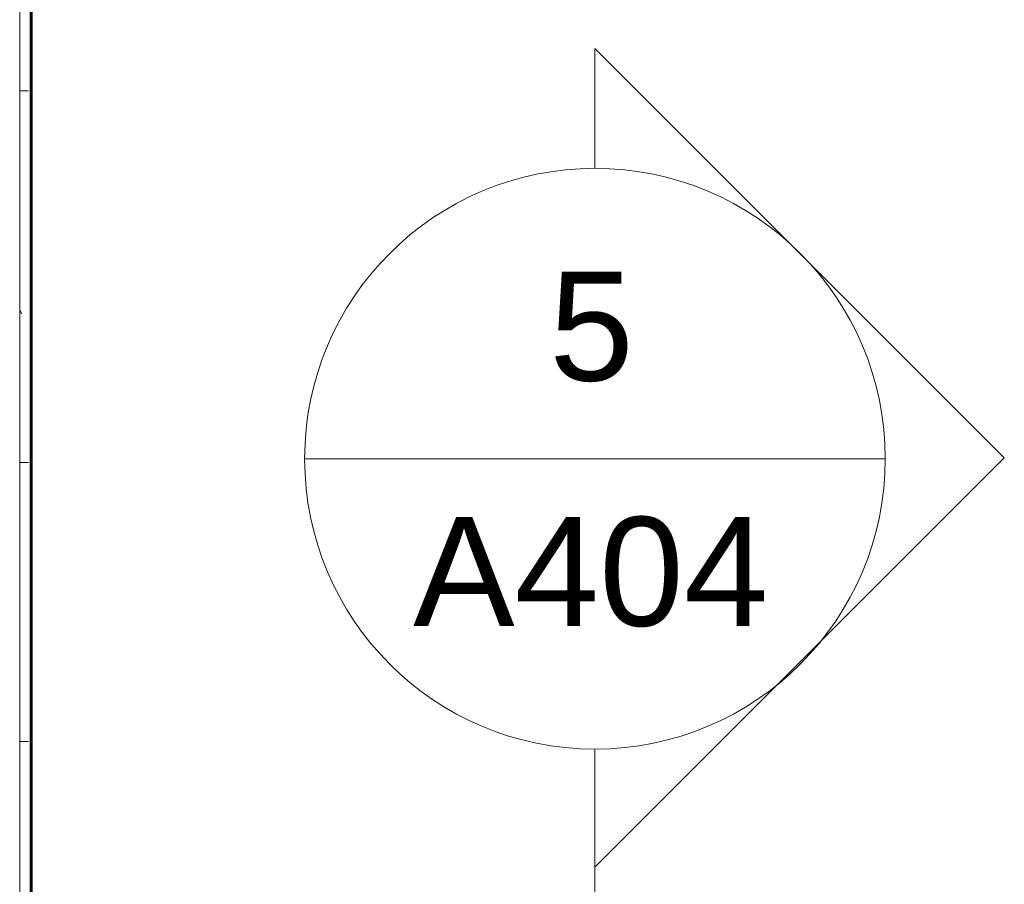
# Model space of a CAD drawing. Header units: inches. Extents: x -1969 to 2015, y -1363 to 1657.
# Tile 15 of 32: x -809 to -754, y 422 to 470. Entities that reach past the tile are written whole.
import ezdxf

# ---------------------------------------------------------------- set-up
doc = ezdxf.new("R2010")
doc.units = ezdxf.units.IN
doc.header["$MEASUREMENT"] = 0
for name, color, linetype, lineweight in [('A-WALL', 113, 'Continuous', 18), ('A-WALL-PATT', 111, 'Continuous', 60), ('G-ANNO-SYMB', 111, 'Continuous', 9)]:
    doc.layers.add(name, color=color, linetype=linetype, lineweight=lineweight)
doc.styles.add('Arial', font='arial.ttf', dxfattribs={"height": 6})

# ---------------------------------------------------------------- blocks, each defined once
blk = doc.blocks.new('Section - Section Head - Open-55466-GROUND FLOOR')
at = {"layer": 'G-ANNO-SYMB'}
for p, q in [((-0.60321, 0), (-0.25077, 0.35244)), ((0.10167, 0), (-0.25077, 0.35244)), ((-0.5, 0), (-0.60321, 0)), ((0, 0), (0.10167, 0))]:
    blk.add_line(p, q, dxfattribs=at)
for start, end in [(360, 180), (180, 0)]:
    blk.add_arc((-0.25, 0), 0.25, start, end, dxfattribs=at)

msp = doc.modelspace()

# ---------------------------------------------------------------- hatches: boundary and pattern name
at = {"layer": 'A-WALL-PATT', "lineweight": 9}
h = msp.add_hatch(dxfattribs=at)
h.set_pattern_fill('FP_1', color=256, style=0, pattern_type=2)
h.set_pattern_definition([(0, (0, 0), (20.48, 5.12), [0.845, -14.515, 0.845, -14.515, -81.92]), (0, (0, 0), (20.48, 5.12), [-30.72, 0.845, -29.875, 0.845, -14.515, -35.84]), (0, (0, 0), (20.48, 5.12), [-76.8, 0.845, -9.395, 0.845, -24.755]), (120, (7.68, 2.56), (-14.67405, 15.1762), [0.845, -14.515, 0.845, -14.515, -81.92]), (120, (7.68, 2.56), (-14.67405, 15.1762), [-30.72, 0.845, -29.875, 0.845, -14.515, -35.84]), (120, (7.68, 2.56), (-14.67405, 15.1762), [-76.8, 0.845, -9.395, 0.845, -24.755]), (240, (10.24, 12.8), (-5.80595, -20.2962), [0.845, -14.515, 0.845, -14.515, -81.92]), (240, (10.24, 12.8), (-5.80595, -20.2962), [-30.72, 0.845, -29.875, 0.845, -14.515, -35.84]), (240, (10.24, 12.8), (-5.80595, -20.2962), [-76.8, 0.845, -9.395, 0.845, -24.755])])
h.paths.add_polyline_path([(-808.5874, 389.6642), (-807.9624, 389.6642), (-807.9624, 570.1642), (-808.5874, 570.1642), (-808.5874, 562.4287)])

# ---------------------------------------------------------------- linework, layer by layer
at = {"layer": 'A-WALL'}
msp.add_line((-808.5874, 570.7892), (-808.5874, 295.9142), dxfattribs=at)
at = {"layer": 'A-WALL', "lineweight": 60}
msp.add_line((-807.9624, 389.6642), (-807.9624, 570.1642), dxfattribs=at)
at = {"layer": 'G-ANNO-SYMB'}
for p, q in [((-792.8859, 445.669), (-760.8859, 445.669)), ((-776.8859, 429.669), (-776.8859, 237.2969))]:
    msp.add_line(p, q, dxfattribs=at)

# ---------------------------------------------------------------- block references
at = {"layer": 'G-ANNO-SYMB', "xscale": 63.99999999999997, "yscale": 63.99999999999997, "zscale": 63.99999999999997, "rotation": 269.9999999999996}
msp.add_blockref('Section - Section Head - Open-55466-GROUND FLOOR', (-776.8859, 429.669), dxfattribs=at)

# ---------------------------------------------------------------- texts
at = {"layer": 'G-ANNO-SYMB', "char_height": 6, "attachment_point": 1, "style": 'Arial'}
for s, insert, width in [('5', (-779.409, 455.9703), 5.656), ('A404', (-786.9051, 442.4585), 23.836)]:
    msp.add_mtext(s, dxfattribs=dict(at, insert=insert, width=width))

doc.saveas('drawing.dxf')
